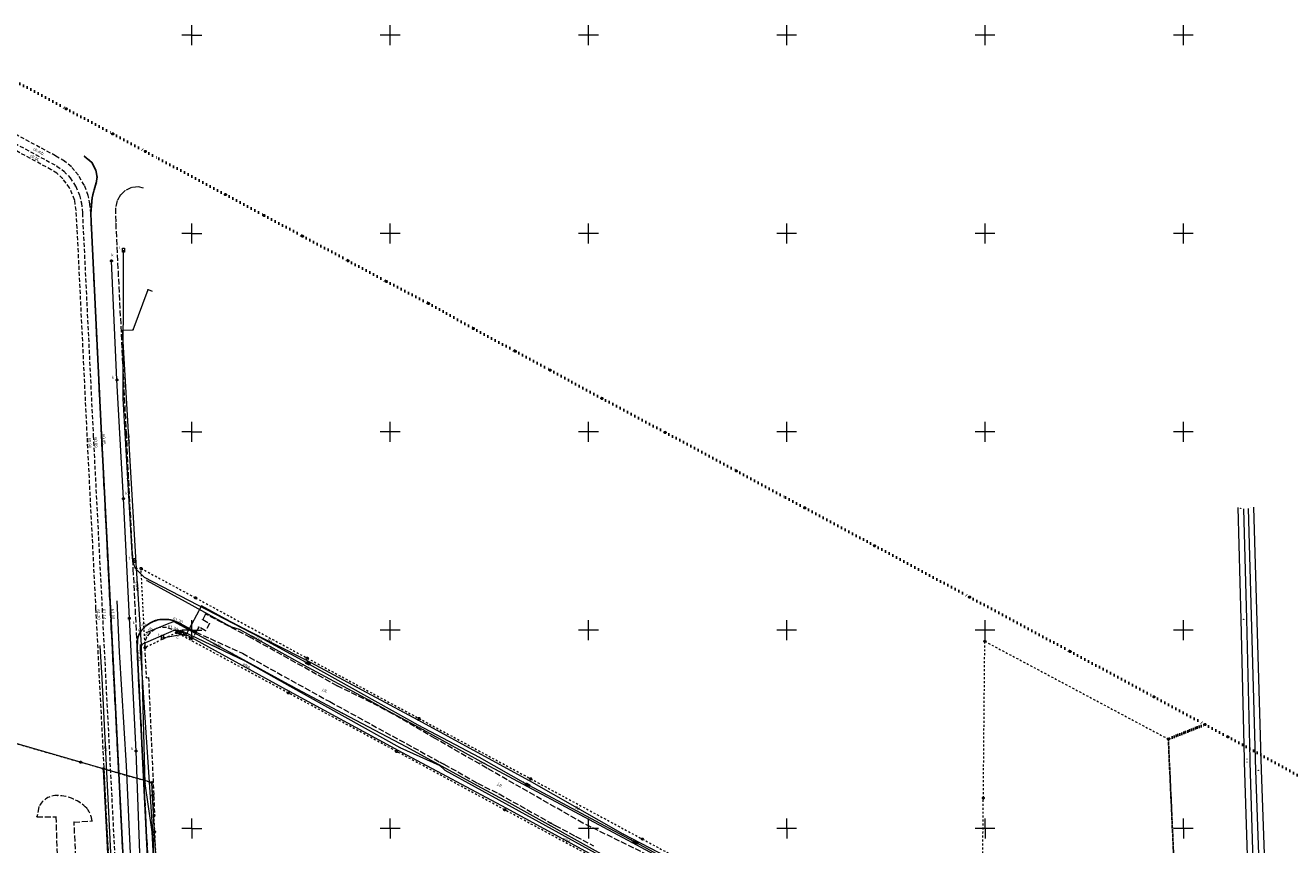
# Model space of a CAD drawing. Header units: millimetres. Extents: x 6421400 to 6424255, y 5791334 to 5793836.
# Tile 99 of 101: x 6422758 to 6423077, y 5792996 to 5793202. Entities that reach past the tile are written whole.
import ezdxf
from ezdxf.enums import TextEntityAlignment as Align

# ---------------------------------------------------------------- set-up
doc = ezdxf.new("R2010")
doc.units = ezdxf.units.MM
for name, pattern in [('KROPK2', [1, 0.05, -0.95]), ('PRZER1-1', [1, 0.5, -0.5]), ('PRZER2-1', [1.5, 1, -0.5]), ('PRZER3-1', [2, 1.5, -0.5])]:
    doc.linetypes.add(name, pattern=pattern)
doc.layers.get('0').update_dxf_attribs({"color": 252})
for name, color, linetype, lineweight in [('GEPPGD', 252, 'Continuous', 18), ('GESDZI', 252, 'Continuous', 18), ('GESJAE', 252, 'Continuous', 35), ('GESUZY', 252, 'Continuous', 18), ('GSLKOU', 252, 'Continuous', 18), ('GSLKRW', 252, 'Continuous', 25), ('GSPPRB', 252, 'Continuous', 18), ('GSSKOA', 252, 'Continuous', 18), ('GSSKOA_O', 252, 'Continuous', 18), ('GSSKOD', 252, 'Continuous', 18), ('GSSKOD_O', 252, 'Continuous', 18), ('GULENN', 252, 'Continuous', 18), ('GULENN_O', 252, 'Continuous', 18), ('GULEWN', 252, 'Continuous', 18), ('GULEWN_O', 252, 'Continuous', 18), ('GULGSP', 252, 'Continuous', 18), ('GULGSP_O', 252, 'Continuous', 18), ('GULKDP', 252, 'Continuous', 18), ('GULKSP', 252, 'Continuous', 18), ('GULTPR', 252, 'Continuous', 18), ('GULTPR_O', 252, 'Continuous', 18), ('GULWOP', 252, 'Continuous', 18), ('GULWOP_O', 252, 'Continuous', 18), ('GUPESE', 252, 'Continuous', 18), ('GUPESE_O', 252, 'Continuous', 18), ('GUPEZC', 252, 'Continuous', 13), ('GUPKSD', 252, 'Continuous', 18), ('GUPKSD_O', 252, 'Continuous', 18), ('GUPTSD', 252, 'Continuous', 18), ('GUPTSD_O', 252, 'Continuous', 18), ('Ramka sekcyjna', 252, 'Continuous', 18)]:
    doc.layers.add(name, color=color, linetype=linetype, lineweight=lineweight)
for name, color, linetype in [('GSPWPS', 252, 'Continuous'), ('GSPWPS_O', 252, 'Continuous'), ('GUPWZA', 252, 'Continuous'), ('GUPWZA_O', 252, 'Continuous'), ('xref', 252, 'Continuous')]:
    doc.layers.add(name, color=color, linetype=linetype)
doc.styles.add('Arial', font='arial.ttf')

# ---------------------------------------------------------------- blocks, each defined once
blk = doc.blocks.new('GSPWPS1')
blk.add_hatch(color=0).paths.add_polyline_path([(0, 0.045), (-0.011647, 0.043467), (-0.0225, 0.038971), (-0.03182, 0.03182), (-0.038971, 0.0225), (-0.043467, 0.011647), (-0.045, 0), (-0.043467, -0.011647), (-0.038971, -0.0225), (-0.03182, -0.03182), (-0.0225, -0.038971), (-0.011647, -0.043467), (0, -0.045), (0.011647, -0.043467), (0.0225, -0.038971), (0.03182, -0.03182), (0.038971, -0.0225), (0.043467, -0.011647), (0.045, 0), (0.043467, 0.011647), (0.038971, 0.0225), (0.03182, 0.03182), (0.0225, 0.038971), (0.011647, 0.043467)])
blk = doc.blocks.new('GUPWZA1')
blk.add_hatch(color=0).paths.add_polyline_path([(0, 0.2), (-0.051764, 0.193185), (-0.1, 0.173205), (-0.141421, 0.141421), (-0.173205, 0.1), (-0.193185, 0.051764), (-0.2, 0), (-0.193185, -0.051764), (-0.173205, -0.1), (-0.141421, -0.141421), (-0.1, -0.173205), (-0.051764, -0.193185), (0, -0.2), (0.051764, -0.193185), (0.1, -0.173205), (0.141421, -0.141421), (0.173205, -0.1), (0.193185, -0.051764), (0.2, 0), (0.193185, 0.051764), (0.173205, 0.1), (0.141421, 0.141421), (0.1, 0.173205), (0.051764, 0.193185)])
blk = doc.blocks.new('GUPKSD1_1')
at = {"color": 0}
blk.add_lwpolyline([(0.25, 0), (0.241481, -0.064705), (0.216506, -0.125), (0.176777, -0.176777), (0.125, -0.216506), (0.064705, -0.241481), (0, -0.25), (-0.064705, -0.241481), (-0.125, -0.216506), (-0.176777, -0.176777), (-0.216506, -0.125), (-0.241481, -0.064705), (-0.25, 0), (-0.241481, 0.064705), (-0.216506, 0.125), (-0.176777, 0.176777), (-0.125, 0.216506), (-0.064705, 0.241481), (0, 0.25), (0.064705, 0.241481), (0.125, 0.216506), (0.176777, 0.176777), (0.216506, 0.125), (0.241481, 0.064705)], close=True, dxfattribs=at)
blk = doc.blocks.new('GUPEZC1')
at = {"color": 0}
blk.add_lwpolyline([(0, 0.25), (0, -0.25)], dxfattribs=at)
blk = doc.blocks.new('GUPESE1')
at = {"color": 0}
blk.add_lwpolyline([(-0.5, -0.25), (-0.5, 0.25), (0.5, 0.25), (0.5, -0.25)], close=True, dxfattribs=at)
blk = doc.blocks.new('GUPTSD1_3')
at = {"color": 0}
blk.add_lwpolyline([(0.5, 0.25), (0.5, -0.25), (-0.5, -0.25), (-0.5, 0.25)], close=True, dxfattribs=at)
blk = doc.blocks.new('GSPPRB0')
at = {"color": 0, "lineweight": 18}
blk.add_lwpolyline([(-0.007955, 0.0225), (0.007955, 0.0225), (0.0225, 0.007955), (0.0225, -0.007955), (0.007955, -0.0225), (-0.007955, -0.0225), (-0.0225, -0.007955), (-0.0225, 0.007955)], close=True, dxfattribs=at)
blk = doc.blocks.new('GEPPGD1_1')
at = {"color": 0}
blk.add_lwpolyline([(0.25, 0), (0.237764, -0.077254), (0.202254, -0.146946), (0.146946, -0.202254), (0.077254, -0.237764), (0, -0.25), (-0.077254, -0.237764), (-0.146946, -0.202254), (-0.202254, -0.146946), (-0.237764, -0.077254), (-0.25, 0), (-0.237764, 0.077254), (-0.202254, 0.146946), (-0.146946, 0.202254), (-0.077254, 0.237764), (0, 0.25), (0.077254, 0.237764), (0.146946, 0.202254), (0.202254, 0.146946), (0.237764, 0.077254)], close=True, dxfattribs=at)
blk = doc.blocks.new('GEPPGD1_2')
blk.add_hatch(color=0).paths.add_polyline_path([(-0.045, 0), (-0.042798, -0.013906), (-0.036406, -0.02645), (-0.02645, -0.036406), (-0.013906, -0.042798), (0, -0.045), (0.013906, -0.042798), (0.02645, -0.036406), (0.036406, -0.02645), (0.042798, -0.013906), (0.045, 0), (0.042798, 0.013906), (0.036406, 0.02645), (0.02645, 0.036406), (0.013906, 0.042798), (0, 0.045), (-0.013906, 0.042798), (-0.02645, 0.036406), (-0.036406, 0.02645), (-0.042798, 0.013906)])
blk = doc.blocks.new('G$CC51CC4AD')
at = {"layer": 'GESDZI', "linetype": 'Continuous', "lineweight": 18, "elevation": 10.3}
for points in [[(6422777.73, 5793015.07), (6422771.96, 5793016.73), (6422747.51, 5793023.76), (6422741.66, 5792993.11), (6422728.35, 5792938.36), (6422777.25, 5792929.18), (6422781.92, 5792933.25)], [(6422794.3, 5792925.98), (6422792.45, 5792962.52), (6422790.59, 5792999.17), (6422790.12, 5793008.35), (6422789.92, 5793011.56), (6422777.73, 5793015.07), (6422781.92, 5792933.25), (6422777.25, 5792929.18)]]:
    blk.add_lwpolyline(points, close=True, dxfattribs=at)
at = {"layer": 'GESJAE', "linetype": 'KROPK2', "lineweight": 50, "elevation": 10.3}
for points in [[(6422756.64, 5793187.78), (6422768.32, 5793181.45), (6422780.07, 5793175.13), (6422788.28, 5793170.71), (6422791.72, 5793168.85), (6422808.47, 5793159.82), (6422818.21, 5793154.56), (6422827.89, 5793149.34), (6422839.37, 5793143.15), (6422849.06, 5793137.92), (6422859.67, 5793132.38), (6422870.97, 5793126.07), (6422881.55, 5793120.33), (6422890.33, 5793115.58), (6422903.4, 5793108.44), (6422919.33, 5793099.87), (6422937.29, 5793090.15), (6422949.7, 5793083.44), (6422954.54, 5793080.82), (6422972.13, 5793071.3), (6422996.09, 5793058.35), (6423021.44, 5793044.63), (6423042.59, 5793033.19), (6423055.46, 5793026.22), (6423046.21, 5793022.55), (6423049.13, 5792958.36)], [(6423049.13, 5792958.36), (6423046.21, 5793022.55), (6423055.46, 5793026.22), (6423061.21, 5793023.08), (6423090.07, 5793007.25)]]:
    blk.add_lwpolyline(points, dxfattribs=at)
at = {"layer": 'GESUZY', "linetype": 'PRZER1-1', "lineweight": 18, "elevation": 10.18}
blk.add_lwpolyline([(6422906.2, 5792989.97), (6422878.9, 5793004.7), (6422851.62, 5793019.43), (6422824.33, 5793034.16), (6422796.16, 5793049.37), (6422788.22, 5793045.6), (6422787.21, 5793065.57), (6422800.94, 5793058.16), (6422829.1, 5793042.95), (6422857.27, 5793027.75), (6422885.44, 5793012.54), (6422913.6, 5792997.34), (6422925.09, 5792991.14)], dxfattribs=at)
for points in [[(6423051.46, 5792906.86), (6423047.65, 5792902.65), (6423013.53, 5792900.75), (6422999.92, 5792900), (6422998.56, 5792899.93), (6422956.45, 5792897.58), (6422956.13, 5792903.68), (6422955.43, 5792919.14), (6422954.92, 5792930.04), (6422954.77, 5792933.07), (6422953.55, 5792959.05), (6422999.12, 5792958.74), (6422999.38, 5792987.74), (6422999.57, 5793007.67), (6422999.94, 5793047.2), (6423046.21, 5793022.55), (6423047.6, 5792992.03), (6423049.13, 5792958.36), (6423049.82, 5792942.98), (6423050.1, 5792936.85), (6423050.32, 5792931.98)], [(6422777.25, 5792929.18), (6422728.35, 5792938.36), (6422741.66, 5792993.11), (6422747.51, 5793023.76), (6422771.96, 5793016.73), (6422777.73, 5793015.07), (6422781.92, 5792933.25)], [(6422794.3, 5792925.98), (6422777.25, 5792929.18), (6422781.92, 5792933.25), (6422777.73, 5793015.07), (6422782.95, 5793013.56), (6422789.92, 5793011.56), (6422790.12, 5793008.35), (6422790.59, 5792999.17), (6422792.45, 5792962.52)]]:
    blk.add_lwpolyline(points, close=True, dxfattribs=at)
at = {"layer": 'GSLKOU', "linetype": 'PRZER3-1', "lineweight": 18, "elevation": 10.18}
blk.add_lwpolyline([(6422770.31, 5793001.62), (6422774.85, 5793001.91, 0.147897), (6422773.5, 5793005.12, 0.191874), (6422766.17, 5793008.32, 0.29785), (6422761.46, 5793005.48), (6422760.95, 5793002.96), (6422765.71, 5793002.98), (6422767.7, 5792946.42), (6422763.23, 5792946.26, 0.13297), (6422763.45, 5792944.16, 0.073586), (6422765.57, 5792941.92, 0.24144), (6422773.55, 5792939.77, 0.298922), (6422777.59, 5792942.8), (6422778.04, 5792944.68), (6422773.38, 5792944.83)], format="xyb", close=True, dxfattribs=at)
at = {"layer": 'GSLKRW', "linetype": 'Continuous', "lineweight": 25, "elevation": 10.18}
blk.add_lwpolyline([(6422782.96, 5792987.25), (6422779.46, 5793055.54), (6422777.24, 5793099.21), (6422774.64, 5793153.03), (6422774.58, 5793155.06), (6422774.87, 5793159.02), (6422775.36, 5793161.03), (6422775.91, 5793162.75), (6422776.1, 5793164.24), (6422775.82, 5793166), (6422774.83, 5793167.9), (6422772.89, 5793169.49)], dxfattribs=at)
blk.add_lwpolyline([(6422801.01, 5793049.52), (6422796.62, 5793051.87), (6422794.95, 5793052.55, 0.052448), (6422792.92, 5793052.72, 0.079288), (6422791, 5793052.48, 0.068662), (6422789.17, 5793051.61, 0.062107), (6422787.78, 5793050.42, 0.146004), (6422786.3, 5793047.63), (6422786.21, 5793045.19), (6422789.12, 5792987.62)], format="xyb", dxfattribs=at)
at = {"layer": 'GSSKOA', "linetype": 'PRZER3-1', "lineweight": 18, "elevation": 10.18}
blk.add_lwpolyline([(6422779.11, 5792922.36), (6422780.42, 5792922.33, 0.062315), (6422781.95, 5792922.66, 0.071594), (6422783.55, 5792923.49, 0.121051), (6422785.42, 5792925.64), (6422785.87, 5792927.11), (6422785.89, 5792928.86), (6422782.96, 5792987.25), (6422779.46, 5793055.54), (6422777.24, 5793099.21), (6422774.64, 5793153.03), (6422774.58, 5793155.06), (6422774.87, 5793159.02), (6422775.36, 5793161.03), (6422775.91, 5793162.75), (6422776.1, 5793164.24), (6422775.82, 5793166), (6422774.83, 5793167.9), (6422772.89, 5793169.49)], format="xyb", dxfattribs=at)
for points in [[(6422787.83, 5793161.45), (6422786.55, 5793161.76), (6422784.8, 5793161.57), (6422783.2, 5793160.82), (6422782.04, 5793159.74), (6422781.19, 5793158.32), (6422780.77, 5793156.49), (6422780.81, 5793152.6), (6422783.41, 5793099.81), (6422785.17, 5793065.38), (6422786.21, 5793045.19), (6422792.17, 5792927.16), (6422792.72, 5792923.97), (6422794.26, 5792921.46), (6422796.61, 5792919.49), (6422799.13, 5792918.46)], [(6422920.4, 5792990.64), (6422898.61, 5793001.36), (6422874.42, 5793015.2), (6422861.35, 5793022.67), (6422850.58, 5793028.93), (6422845.21, 5793031.79), (6422836.69, 5793035.94), (6422814.83, 5793048.15), (6422803.44, 5793054.07), (6422802.74, 5793052.65), (6422804.47, 5793051.72), (6422803.48, 5793049.86), (6422801.75, 5793050.8), (6422801.01, 5793049.52), (6422812.75, 5793044.17), (6422834.76, 5793031.98), (6422862.68, 5793016.68), (6422863.58, 5793016.23), (6422872.04, 5793011.43), (6422877.47, 5793008.7), (6422890.55, 5793001.38), (6422891.63, 5793000.79), (6422896.81, 5792998.01), (6422901.29, 5792995.59)]]:
    blk.add_lwpolyline(points, dxfattribs=at)
at = {"layer": 'GSSKOD', "linetype": 'PRZER2-1', "lineweight": 18, "elevation": 10.18}
for points in [[(6422782.96, 5792987.25), (6422779.46, 5793055.54), (6422777.24, 5793099.21), (6422774.64, 5793153.03), (6422774.58, 5793155.06), (6422774.3, 5793157.44), (6422773.9, 5793159.6), (6422772.9, 5793162.2), (6422771.36, 5793164.77), (6422769.57, 5793166.88), (6422767.88, 5793168.26), (6422765.66, 5793169.59), (6422753.28, 5793176.26)], [(6422748.76, 5793176.34), (6422765.98, 5793167.02), (6422767.77, 5793165.71), (6422769.31, 5793164.04), (6422770.73, 5793161.9), (6422771.71, 5793159.67), (6422772.18, 5793157.69), (6422772.42, 5793155.13), (6422775.15, 5793098.96), (6422777.38, 5793055.46), (6422780.87, 5792987.07)], [(6422779.34, 5792987), (6422775.84, 5793055.43), (6422773.64, 5793098.87), (6422771.11, 5793151.33), (6422770.84, 5793155.84), (6422770.45, 5793158.53), (6422769.17, 5793161.53), (6422767.43, 5793163.9), (6422765.96, 5793165.22), (6422764.58, 5793166.09), (6422748.04, 5793174.98), (6422748.76, 5793176.34), (6422765.98, 5793167.02), (6422767.77, 5793165.71), (6422769.31, 5793164.04), (6422770.73, 5793161.9), (6422771.71, 5793159.67), (6422772.18, 5793157.69), (6422772.42, 5793155.13), (6422775.15, 5793098.96), (6422777.38, 5793055.46), (6422780.87, 5792987.07)]]:
    blk.add_lwpolyline(points, dxfattribs=at)
blk.add_lwpolyline([(6422791.89, 5792933.08), (6422786.21, 5793045.19), (6422786.3, 5793047.63, -0.074165), (6422786.85, 5793049.16, -0.052802), (6422787.78, 5793050.42, -0.062141), (6422789.17, 5793051.61, -0.082553), (6422791, 5793052.48, -0.102902), (6422794.95, 5793052.55), (6422796.62, 5793051.87), (6422801.01, 5793049.52), (6422800.09, 5793047.65), (6422796.43, 5793049.67), (6422793.64, 5793050.68), (6422792, 5793050.7), (6422790.73, 5793050.29), (6422789.47, 5793049.38), (6422788.57, 5793048.24), (6422788.15, 5793046.95), (6422788.11, 5793045.78), (6422788.52, 5793038.01), (6422789.08, 5793038.04), (6422790.64, 5793003.09), (6422790.3, 5793003.09), (6422791.07, 5792987.75)], format="xyb", dxfattribs=at)
at = {"layer": 'GULENN', "linetype": 'Continuous', "lineweight": 18, "elevation": 10.18}
for points in [[(6422796.52, 5793050.03), (6422795.46, 5793049.92), (6422786.94, 5793046.23), (6422786.98, 5793045.54), (6422790.09, 5792999.14), (6422790.24, 5792997.2), (6422790.3, 5792988.04), (6422791.77, 5792962.59), (6422793, 5792947.73), (6422792.68, 5792926.29), (6422794.23, 5792925.58), (6422805.05, 5792923.38), (6422809.49, 5792922.08), (6422847.38, 5792914.97), (6422849.99, 5792914.48), (6422850.12, 5792915.17), (6422907.42, 5792904.22), (6422938.84, 5792898.26)], [(6422796.52, 5793050.03), (6422824.59, 5793034.64), (6422853.05, 5793019.12), (6422879.17, 5793005.19), (6422908.85, 5792989.11), (6422938.61, 5792973.15), (6422941.25, 5792968.66), (6422943.83, 5792964.09), (6422944.32, 5792959.01), (6422946.43, 5792903.7), (6422946.44, 5792903.23), (6422939.2, 5792898.24), (6422938.84, 5792898.26)], [(6422796.74, 5793049.39), (6422796.8, 5793049.5), (6422797.08, 5793050.02), (6422797.79, 5793049.65), (6422813.38, 5793042.23), (6422824.71, 5793035.85), (6422852.42, 5793020.44), (6422862.51, 5793015.85), (6422863.82, 5793014.72), (6422879.08, 5793006.29), (6422906.78, 5792991.12), (6422938.39, 5792973.77), (6422939.58, 5792972.73), (6422944.3, 5792964.18), (6422944.11, 5792960.09), (6422945.14, 5792957.85), (6422945.59, 5792931.27), (6422946.09, 5792928.95), (6422946.86, 5792911.51), (6422946.71, 5792909.54)], [(6422782.25, 5792934.23), (6422782.5, 5792934.24), (6422780.87, 5792968.28), (6422779.16, 5793002.42), (6422777.38, 5793037.9), (6422776.86, 5793046.04)]]:
    blk.add_lwpolyline(points, dxfattribs=at)
at = {"layer": 'GULEWN', "linetype": 'Continuous', "lineweight": 18, "elevation": 10.18}
blk.add_lwpolyline([(6422806.36, 5792858.32), (6422804.45, 5792858.65), (6422805.11, 5792862.54), (6422805.54, 5792868.05), (6422807.41, 5792876.06), (6422815.89, 5792920.41), (6422815.94, 5792920.65), (6422800.68, 5792923.65), (6422799.08, 5792924.61), (6422792.88, 5792926.25), (6422791.95, 5792962.49), (6422790.04, 5792999.14), (6422788.23, 5793011.31), (6422787.29, 5793046.3), (6422786.06, 5793065.51), (6422782.53, 5793125.62), (6422785.18, 5793125.76), (6422788.96, 5793135.85), (6422789.98, 5793135.46)], dxfattribs=at)
at = {"layer": 'GULGSP', "linetype": 'Continuous', "lineweight": 18, "elevation": 10.18}
blk.add_lwpolyline([(6422788.6, 5793049.45), (6422794.3, 5793051.74), (6422795.48, 5793052.18), (6422810.2, 5793044.13), (6422825.26, 5793035.87), (6422837.97, 5793029.06), (6422854.17, 5793020.56), (6422871.98, 5793010.8), (6422879.91, 5793006.54), (6422907, 5792991.47), (6422927.21, 5792980.55), (6422939.11, 5792974.08), (6422942.51, 5792969.39), (6422945.01, 5792965.06), (6422945.28, 5792964.16), (6422946.82, 5792931.53), (6422947.41, 5792923.63), (6422948.25, 5792919.27), (6422948.66, 5792902.1), (6422944.2, 5792896.83), (6422944.21, 5792896.58)], dxfattribs=at)
at = {"layer": 'GULKDP', "linetype": 'Continuous', "lineweight": 18, "elevation": 10.18}
blk.add_lwpolyline([(6422804.83, 5792906.35), (6422806.59, 5792914.14), (6422808.16, 5792921.05), (6422786.14, 5792924.92), (6422787.08, 5792934.21), (6422785.94, 5792962.45), (6422783.51, 5793015.82), (6422781.73, 5793044.58), (6422781.17, 5793057.36)], dxfattribs=at)
at = {"layer": 'GULKSP', "linetype": 'Continuous', "lineweight": 18, "elevation": 10.18}
blk.add_lwpolyline([(6422786.96, 5792917.81), (6422789.4, 5792933.5), (6422788.05, 5792984.24), (6422787.15, 5792986.78), (6422785.94, 5793019.52), (6422784.25, 5793052.99), (6422782.77, 5793083.16), (6422781.13, 5793113.1), (6422779.75, 5793143.11)], dxfattribs=at)
at = {"layer": 'GULTPR', "linetype": 'Continuous', "lineweight": 18, "elevation": 10.18}
for points in [[(6422928.05, 5792987.58), (6422912.32, 5792996.29), (6422911.87, 5792996.51), (6422911.43, 5792996.73), (6422885.09, 5793010.8), (6422884.64, 5793011.02), (6422884.19, 5793011.24), (6422872.56, 5793017.93), (6422857.09, 5793026.09), (6422829.71, 5793041.36), (6422829.27, 5793041.6), (6422828.83, 5793041.83), (6422817.24, 5793048.16), (6422788.06, 5793063.31), (6422785.83, 5793065.53), (6422785.19, 5793067.06), (6422785.52, 5793067.57), (6422785.02, 5793068.04), (6422782.67, 5793108.44), (6422782.74, 5793145.32), (6422782.75, 5793145.81)], [(6422926.73, 5792989.23), (6422908.78, 5792998.58), (6422885.16, 5793012.01), (6422857.04, 5793027.31), (6422828.84, 5793042.47), (6422813.23, 5793050.38), (6422808.62, 5793052.76), (6422802.46, 5793056.14), (6422798.64, 5793049.06), (6422793.1, 5793048.06), (6422792.62, 5793048.22)]]:
    blk.add_lwpolyline(points, dxfattribs=at)
at = {"layer": 'GULWOP', "linetype": 'Continuous', "lineweight": 18, "elevation": 10.18}
for points in [[(6423063.75, 5793080.89), (6423064.52, 5793052.72), (6423065.33, 5793017.47), (6423065.35, 5793016.71), (6423066.74, 5792972.27), (6423066.77, 5792971.5), (6423068.92, 5792917.89), (6423071.06, 5792868.29), (6423070.66, 5792867.44), (6423047.62, 5792836.9), (6423047.16, 5792836.3), (6423044.38, 5792832.63), (6423043.86, 5792831.94), (6423043.41, 5792830.81), (6423031.7, 5792734.89), (6423031.53, 5792734.08), (6423010.18, 5792646.61)], [(6423065.15, 5793080.58), (6423065.92, 5793052.76), (6423066.73, 5793017.5), (6423066.75, 5793016.75), (6423068.14, 5792972.32), (6423068.17, 5792971.56), (6423070.32, 5792917.95), (6423072.47, 5792868.01), (6423071.87, 5792866.71), (6423048.74, 5792836.06), (6423048.27, 5792835.45), (6423045.49, 5792831.79), (6423045.09, 5792831.25), (6423044.78, 5792830.46), (6423033.08, 5792734.66), (6423032.89, 5792733.77), (6423011.54, 5792646.28)], [(6423066.33, 5793080.64), (6423068.2, 5793014.66), (6423071.65, 5792918.4), (6423073.83, 5792867.42), (6423073.5, 5792866.51), (6423051.57, 5792837), (6423051.12, 5792836.4), (6423050.66, 5792835.79), (6423046.03, 5792829.72), (6423045.63, 5792828.57), (6423039.54, 5792779.96), (6423033.92, 5792734.43), (6423033.77, 5792733.64), (6423012.71, 5792645.96)], [(6423067.72, 5793081.01), (6423069.6, 5793014.7), (6423073.05, 5792918.45), (6423075.24, 5792867.2), (6423074.75, 5792865.84), (6423052.7, 5792836.16), (6423052.24, 5792835.56), (6423051.78, 5792834.94), (6423047.28, 5792829.05), (6423047, 5792828.25), (6423040.93, 5792779.79), (6423035.3, 5792734.21), (6423035.14, 5792733.34), (6423014.07, 5792645.63)], [(6422788.62, 5793062.53), (6422798.34, 5793057.21), (6422809.78, 5793050.94), (6422811.9, 5793050.22), (6422828.2, 5793041.28), (6422844.75, 5793032.35), (6422849.49, 5793029.67), (6422858.26, 5793024.99), (6422873.79, 5793016.41), (6422903.81, 5793000.3), (6422910.99, 5792996.45), (6422924.31, 5792989.29), (6422929.38, 5792986.8), (6422946.32, 5792986.57), (6422950.18, 5792986.51), (6422952.44, 5792941.8), (6422954.58, 5792899.17), (6422954.77, 5792894.95), (6422954.78, 5792894.52)]]:
    blk.add_lwpolyline(points, dxfattribs=at)
at = {"layer": 'Ramka sekcyjna', "linetype": 'Continuous', "lineweight": 18, "elevation": 100, "flags": 128}
for points in [[(6422800, 5793197.5), (6422800, 5793202.5)], [(6422800, 5793197.5), (6422800, 5793202.5)], [(6422850, 5793197.5), (6422850, 5793202.5)], [(6422900, 5793197.5), (6422900, 5793202.5)], [(6422950, 5793197.5), (6422950, 5793202.5)], [(6423000, 5793197.5), (6423000, 5793202.5)], [(6423050, 5793197.5), (6423050, 5793202.5)], [(6422800, 5793200), (6422797.5, 5793200)], [(6422800, 5793200), (6422802.5, 5793200)], [(6422852.5, 5793200), (6422847.5, 5793200)], [(6422902.5, 5793200), (6422897.5, 5793200)], [(6422952.5, 5793200), (6422947.5, 5793200)], [(6423002.5, 5793200), (6422997.5, 5793200)], [(6423052.5, 5793200), (6423047.5, 5793200)], [(6422800, 5793150), (6422797.5, 5793150)], [(6422800, 5793147.5), (6422800, 5793152.5)], [(6422800, 5793147.5), (6422800, 5793152.5)], [(6422800, 5793150), (6422802.5, 5793150)], [(6422852.5, 5793150), (6422847.5, 5793150)], [(6422850, 5793147.5), (6422850, 5793152.5)], [(6422902.5, 5793150), (6422897.5, 5793150)], [(6422900, 5793147.5), (6422900, 5793152.5)], [(6422952.5, 5793150), (6422947.5, 5793150)], [(6422950, 5793147.5), (6422950, 5793152.5)], [(6423002.5, 5793150), (6422997.5, 5793150)], [(6423000, 5793147.5), (6423000, 5793152.5)], [(6423052.5, 5793150), (6423047.5, 5793150)], [(6423050, 5793147.5), (6423050, 5793152.5)], [(6422800, 5793097.5), (6422800, 5793102.5)], [(6422800, 5793097.5), (6422800, 5793102.5)], [(6422850, 5793097.5), (6422850, 5793102.5)], [(6422900, 5793097.5), (6422900, 5793102.5)], [(6422950, 5793097.5), (6422950, 5793102.5)], [(6423000, 5793097.5), (6423000, 5793102.5)], [(6423050, 5793097.5), (6423050, 5793102.5)], [(6422800, 5793100), (6422797.5, 5793100)], [(6422800, 5793100), (6422802.5, 5793100)], [(6422852.5, 5793100), (6422847.5, 5793100)], [(6422902.5, 5793100), (6422897.5, 5793100)], [(6422952.5, 5793100), (6422947.5, 5793100)], [(6423002.5, 5793100), (6422997.5, 5793100)], [(6423052.5, 5793100), (6423047.5, 5793100)], [(6422800, 5793047.5), (6422800, 5793052.5)], [(6422800, 5793047.5), (6422800, 5793052.5)], [(6422850, 5793047.5), (6422850, 5793052.5)], [(6422900, 5793047.5), (6422900, 5793052.5)], [(6422950, 5793047.5), (6422950, 5793052.5)], [(6423000, 5793047.5), (6423000, 5793052.5)], [(6423050, 5793047.5), (6423050, 5793052.5)], [(6422800, 5793050), (6422797.5, 5793050)], [(6422800, 5793050), (6422802.5, 5793050)], [(6422852.5, 5793050), (6422847.5, 5793050)], [(6422902.5, 5793050), (6422897.5, 5793050)], [(6422952.5, 5793050), (6422947.5, 5793050)], [(6423002.5, 5793050), (6422997.5, 5793050)], [(6423052.5, 5793050), (6423047.5, 5793050)], [(6422800, 5793000), (6422797.5, 5793000)], [(6422800, 5793000), (6422797.5, 5793000)], [(6422800, 5793000), (6422800, 5793002.5)], [(6422800, 5793000), (6422800, 5793002.5)], [(6422800, 5793000), (6422802.5, 5793000)], [(6422800, 5793000), (6422800, 5792997.5)], [(6422800, 5793000), (6422800, 5792997.5)], [(6422800, 5793000), (6422802.5, 5793000)], [(6422852.5, 5793000), (6422847.5, 5793000)], [(6422852.5, 5793000), (6422847.5, 5793000)], [(6422850, 5793000), (6422850, 5793002.5)], [(6422850, 5793000), (6422850, 5792997.5)], [(6422902.5, 5793000), (6422897.5, 5793000)], [(6422902.5, 5793000), (6422897.5, 5793000)], [(6422900, 5793000), (6422900, 5793002.5)], [(6422900, 5793000), (6422900, 5792997.5)], [(6422952.5, 5793000), (6422947.5, 5793000)], [(6422952.5, 5793000), (6422947.5, 5793000)], [(6422950, 5793000), (6422950, 5793002.5)], [(6422950, 5793000), (6422950, 5792997.5)], [(6423002.5, 5793000), (6422997.5, 5793000)], [(6423002.5, 5793000), (6422997.5, 5793000)], [(6423000, 5793000), (6423000, 5793002.5)], [(6423000, 5793000), (6423000, 5792997.5)], [(6423052.5, 5793000), (6423047.5, 5793000)], [(6423052.5, 5793000), (6423047.5, 5793000)], [(6423050, 5793000), (6423050, 5793002.5)], [(6423050, 5793000), (6423050, 5792997.5)]]:
    blk.add_lwpolyline(points, dxfattribs=at)
at = {"layer": 'GEPPGD', "linetype": 'Continuous', "lineweight": 18, "rotation": 90}
for name, p in [('GEPPGD1_1', (6422768.32, 5793181.45, 10.32)), ('GEPPGD1_1', (6422780.07, 5793175.13, 10.32)), ('GEPPGD1_1', (6422788.28, 5793170.71, 10.32)), ('GEPPGD1_2', (6422791.72, 5793168.85, 10.32)), ('GEPPGD1_1', (6422808.47, 5793159.82, 10.32)), ('GEPPGD1_1', (6422818.21, 5793154.56, 10.32)), ('GEPPGD1_1', (6422827.89, 5793149.34, 10.32)), ('GEPPGD1_1', (6422839.37, 5793143.15, 10.32)), ('GEPPGD1_1', (6422849.06, 5793137.92, 10.32)), ('GEPPGD1_1', (6422859.67, 5793132.38, 10.32)), ('GEPPGD1_1', (6422870.97, 5793126.07, 10.32)), ('GEPPGD1_1', (6422881.55, 5793120.33, 10.32)), ('GEPPGD1_1', (6422890.33, 5793115.58, 10.32)), ('GEPPGD1_1', (6422903.4, 5793108.44, 10.32)), ('GEPPGD1_1', (6422919.33, 5793099.87, 10.32)), ('GEPPGD1_1', (6422937.29, 5793090.15, 10.32)), ('GEPPGD1_2', (6422949.7, 5793083.44, 10.32)), ('GEPPGD1_1', (6422954.54, 5793080.82, 10.32)), ('GEPPGD1_1', (6422972.13, 5793071.3, 10.32)), ('GEPPGD1_1', (6422787.21, 5793065.57, 10.32)), ('GEPPGD1_1', (6422800.94, 5793058.16, 10.32)), ('GEPPGD1_1', (6422996.09, 5793058.35, 10.32)), ('GEPPGD1_1', (6422796.16, 5793049.37, 10.32)), ('GEPPGD1_1', (6422788.22, 5793045.6, 10.32)), ('GEPPGD1_1', (6422999.94, 5793047.2, 10.32)), ('GEPPGD1_1', (6423021.44, 5793044.63, 10.32)), ('GEPPGD1_1', (6422829.1, 5793042.95, 10.32)), ('GEPPGD1_1', (6422824.33, 5793034.16, 10.32)), ('GEPPGD1_1', (6423042.59, 5793033.19, 10.32)), ('GEPPGD1_1', (6422857.27, 5793027.75, 10.32)), ('GEPPGD1_1', (6423055.46, 5793026.22, 10.32)), ('GEPPGD1_1', (6423046.21, 5793022.55, 10.32)), ('GEPPGD1_1', (6423061.21, 5793023.08, 10.32)), ('GEPPGD1_1', (6422851.62, 5793019.43, 10.32)), ('GEPPGD1_1', (6422771.96, 5793016.73, 10.32)), ('GEPPGD1_1', (6422777.73, 5793015.07, 10.32)), ('GEPPGD1_1', (6422885.44, 5793012.54, 10.32)), ('GEPPGD1_1', (6422789.92, 5793011.56, 10.32)), ('GEPPGD1_1', (6422790.12, 5793008.35, 10.32)), ('GEPPGD1_1', (6422999.57, 5793007.67, 10.32)), ('GEPPGD1_1', (6422878.9, 5793004.7, 10.32)), ('GEPPGD1_1', (6422790.59, 5792999.17, 10.32)), ('GEPPGD1_1', (6422913.6, 5792997.34, 10.32))]:
    blk.add_blockref(name, p, dxfattribs=at)
at = {"layer": 'GSPPRB', "linetype": 'Continuous', "lineweight": 18, "rotation": 90}
for p in [(6422765.66, 5793169.59, 10.28), (6422772.89, 5793169.49, 10.28), (6422764.58, 5793166.09, 10.28), (6422765.98, 5793167.02, 10.28), (6422767.77, 5793165.71, 10.28), (6422767.88, 5793168.26, 10.28), (6422769.57, 5793166.88, 10.28), (6422774.83, 5793167.9, 10.28), (6422775.82, 5793166, 10.28), (6422765.96, 5793165.22, 10.28), (6422767.43, 5793163.9, 10.28), (6422769.31, 5793164.04, 10.28), (6422771.36, 5793164.77, 10.28), (6422775.91, 5793162.75, 10.28), (6422776.1, 5793164.24, 10.28), (6422769.17, 5793161.53, 10.28), (6422770.73, 5793161.9, 10.28), (6422771.71, 5793159.67, 10.28), (6422772.9, 5793162.2, 10.28), (6422773.9, 5793159.6, 10.28), (6422775.36, 5793161.03, 10.28), (6422782.04, 5793159.74, 10.28), (6422783.2, 5793160.82, 10.28), (6422784.8, 5793161.57, 10.28), (6422786.55, 5793161.76, 10.28), (6422770.45, 5793158.53, 10.28), (6422772.18, 5793157.69, 10.28), (6422774.3, 5793157.44, 10.28), (6422774.87, 5793159.02, 10.28), (6422780.77, 5793156.49, 10.28), (6422781.19, 5793158.32, 10.28), (6422770.84, 5793155.84, 10.28), (6422772.42, 5793155.13, 10.28), (6422774.58, 5793155.06, 10.28), (6422774.64, 5793153.03, 10.28), (6422771.11, 5793151.33, 10.28), (6422780.81, 5793152.6, 10.28), (6422782.74, 5793145.32, 10.28), (6422788.96, 5793135.85, 10.28), (6422782.53, 5793125.62, 10.28), (6422785.18, 5793125.76, 10.28), (6422782.67, 5793108.44, 10.28), (6423064.45, 5793080.74, 10.28), (6423067.02, 5793080.83, 10.28), (6422785.02, 5793068.04, 10.28), (6422785.19, 5793067.06, 10.28), (6422785.17, 5793065.38, 10.28), (6422785.83, 5793065.53, 10.28), (6422788.06, 5793063.31, 10.28), (6422788.62, 5793062.53, 10.28), (6422798.34, 5793057.21, 10.28), (6422802.46, 5793056.14, 10.28), (6422803.44, 5793054.07, 10.28), (6422789.17, 5793051.61, 10.28), (6422791, 5793052.48, 10.28), (6422792, 5793050.7, 10.28), (6422792.92, 5793052.72, 10.28), (6422794.3, 5793051.74, 10.28), (6422795.48, 5793052.18, 10.28), (6422796.62, 5793051.87, 10.28), (6422801.75, 5793050.8, 10.28), (6422802.74, 5793052.65, 10.28), (6422804.47, 5793051.72, 10.28), (6422808.62, 5793052.76, 10.28), (6422809.78, 5793050.94, 10.28), (6423065.22, 5793052.74, 10.28), (6422786.3, 5793047.63, 10.28), (6422787.78, 5793050.42, 10.28), (6422788.6, 5793049.45, 10.28), (6422789.47, 5793049.38, 10.28), (6422790.73, 5793050.29, 10.28), (6422793.1, 5793048.06, 10.28), (6422795.46, 5793049.92, 10.28), (6422796.43, 5793049.67, 10.28), (6422796.52, 5793050.03, 10.28), (6422796.8, 5793049.5, 10.28), (6422797.08, 5793050.02, 10.28), (6422797.79, 5793049.65, 10.28), (6422798.64, 5793049.06, 10.28), (6422803.48, 5793049.86, 10.28), (6422811.9, 5793050.22, 10.28), (6422813.23, 5793050.38, 10.28), (6422814.83, 5793048.15, 10.28), (6422817.24, 5793048.16, 10.28), (6422776.86, 5793046.04, 10.28), (6422786.94, 5793046.23, 10.28), (6422786.98, 5793045.54, 10.28), (6422788.11, 5793045.78, 10.28), (6422788.15, 5793046.95, 10.28), (6422810.2, 5793044.13, 10.28), (6422812.75, 5793044.17, 10.28), (6422813.38, 5793042.23, 10.28), (6422828.2, 5793041.28, 10.28), (6422828.83, 5793041.83, 10.28), (6422828.84, 5793042.47, 10.28), (6422829.71, 5793041.36, 10.28), (6422777.38, 5793037.9, 10.28), (6422788.52, 5793038.01, 10.28), (6422789.08, 5793038.04, 10.28), (6422824.71, 5793035.85, 10.28), (6422825.26, 5793035.87, 10.28), (6422836.69, 5793035.94, 10.28), (6422824.59, 5793034.64, 10.28), (6422834.76, 5793031.98, 10.28), (6422844.75, 5793032.35, 10.28), (6422845.21, 5793031.79, 10.28), (6422837.97, 5793029.06, 10.28), (6422849.49, 5793029.67, 10.28), (6422850.58, 5793028.93, 10.28), (6422857.04, 5793027.31, 10.28), (6422857.09, 5793026.09, 10.28), (6422858.26, 5793024.99, 10.28), (6422861.35, 5793022.67, 10.28), (6422852.42, 5793020.44, 10.28), (6422853.05, 5793019.12, 10.28), (6422854.17, 5793020.56, 10.28), (6422862.51, 5793015.85, 10.28), (6422862.68, 5793016.68, 10.28), (6422863.58, 5793016.23, 10.28), (6422872.56, 5793017.93, 10.28), (6423066.03, 5793017.49, 10.28), (6423066.05, 5793016.73, 10.28), (6422782.95, 5793013.56, 10.28), (6422863.82, 5793014.72, 10.28), (6422874.42, 5793015.2, 10.28), (6423068.9, 5793014.68, 10.28), (6422788.23, 5793011.31, 10.28), (6422871.98, 5793010.8, 10.28), (6422872.04, 5793011.43, 10.28), (6422884.19, 5793011.24, 10.28), (6422885.09, 5793010.8, 10.28), (6422885.16, 5793012.01, 10.28), (6422763.46, 5793007.64, 10.28), (6422766.17, 5793008.32, 10.28), (6422771.7, 5793006.58, 10.28), (6422877.47, 5793008.7, 10.28), (6422879.08, 5793006.29, 10.28), (6422879.91, 5793006.54, 10.28), (6422760.95, 5793002.96, 10.28), (6422761.46, 5793005.48, 10.28), (6422765.71, 5793002.98, 10.28), (6422773.5, 5793005.12, 10.28), (6422790.3, 5793003.09, 10.28), (6422790.64, 5793003.09, 10.28), (6422879.17, 5793005.19, 10.28), (6422770.31, 5793001.62, 10.28), (6422774.85, 5793001.91, 10.28), (6422779.16, 5793002.42, 10.28), (6422890.55, 5793001.38, 10.28), (6422891.63, 5793000.79, 10.28), (6422898.61, 5793001.36, 10.28), (6422903.81, 5793000.3, 10.28), (6422790.04, 5792999.14, 10.28), (6422790.09, 5792999.14, 10.28), (6422790.24, 5792997.2, 10.28), (6422896.81, 5792998.01, 10.28), (6422908.78, 5792998.58, 10.28), (6422910.99, 5792996.45, 10.28), (6422911.43, 5792996.73, 10.28), (6422912.32, 5792996.29, 10.28)]:
    blk.add_blockref('GSPPRB0', p, dxfattribs=at)
at = {"layer": 'GSPWPS', "linetype": 'Continuous', "lineweight": 5, "rotation": 90}
for p in [(6422773.64, 5793098.87, 10.2), (6422775.15, 5793098.96, 10.2), (6422777.24, 5793099.21, 10.2), (6422783.41, 5793099.81, 10.2), (6422775.84, 5793055.43, 10.2), (6422777.38, 5793055.46, 10.2), (6422779.46, 5793055.54, 10.2), (6422793.64, 5793050.68, 10.2), (6422794.95, 5793052.55, 10.2), (6422786.85, 5793049.16, 10.2), (6422788.57, 5793048.24, 10.2), (6422800.09, 5793047.65, 10.2), (6422801.01, 5793049.52, 10.2), (6422786.21, 5793045.19, 10.2)]:
    blk.add_blockref('GSPWPS1', p, dxfattribs=at)
at = {"layer": 'GUPESE', "linetype": 'Continuous', "lineweight": 18, "rotation": 332.6722125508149}
blk.add_blockref('GUPESE1', (6422796.74, 5793049.39, 10.24), dxfattribs=at)
at = {"layer": 'GUPEZC', "linetype": 'Continuous', "lineweight": 13}
for p, rotation in [((6422786.06, 5793065.51, 10.24), 271.3349964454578), ((6422787.29, 5793046.3, 10.24), 92.46828374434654)]:
    blk.add_blockref('GUPEZC1', p, dxfattribs=dict(at, rotation=rotation))
at = {"layer": 'GUPKSD', "linetype": 'Continuous', "lineweight": 18, "rotation": 90}
for p in [(6422779.75, 5793143.11, 10.24), (6422781.13, 5793113.1, 10.24), (6422782.77, 5793083.16, 10.24), (6422784.25, 5793052.99, 10.24), (6422785.94, 5793019.52, 10.24)]:
    blk.add_blockref('GUPKSD1_1', p, dxfattribs=at)
at = {"layer": 'GUPTSD', "linetype": 'Continuous', "lineweight": 18}
for p, rotation in [((6422782.75, 5793145.81, 10.24), 270.116996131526), ((6422785.52, 5793067.57, 10.24), 90), ((6422792.62, 5793048.22, 10.24), 90), ((6422829.27, 5793041.6, 10.24), 330.976126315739), ((6422884.64, 5793011.02, 10.24), 332.1329008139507), ((6422911.87, 5792996.51, 10.24), 331.3919618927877)]:
    blk.add_blockref('GUPTSD1_3', p, dxfattribs=dict(at, rotation=rotation))
at = {"layer": 'GUPWZA', "linetype": 'Continuous', "lineweight": 5, "rotation": 331.1826712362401}
blk.add_blockref('GUPWZA1', (6422873.79, 5793016.41, 10.24), dxfattribs=at)
at = {"layer": 'GSPWPS_O', "linetype": 'Continuous', "lineweight": 0, "style": 'Arial'}
for s, rotation, p in [('60.89', 272.8948, (6422775.36, 5793098.64, 10.8)), ('60.85', 273.1353, (6422777.38, 5793099.42, 10.8)), ('60.79', 272.9261, (6422783.58, 5793099.59, 10.8)), ('60.99', 272.9307, (6422773.81, 5793098.52, 10.8)), ('61.20', 272.9269, (6422776.04, 5793055.22, 10.8)), ('61.14', 272.9206, (6422777.46, 5793055.35, 10.8)), ('61.08', 272.9358, (6422779.65, 5793055.34, 10.8)), ('61.20', 53.6592, (6422786.91, 5793049.45, 10.8)), ('61.34', 340.106, (6422793.89, 5793050.71, 10.8)), ('61.30', 337.9504, (6422795.14, 5793052.6, 10.8)), ('61.28', 51.4505, (6422788.52, 5793048.28, 10.8)), ('61.20', 272.9025, (6422786.39, 5793044.91, 10.8))]:
    blk.add_text(s, height=0.75, rotation=rotation, dxfattribs=at).set_placement(p)
at = {"layer": 'GSSKOA_O', "linetype": 'Continuous', "lineweight": 0, "style": 'Arial'}
for rotation, p in [(331.2775, (6422833.4, 5793034.44, 10.8)), (330.2245, (6422877.56, 5793010.59, 10.8))]:
    blk.add_text('j.tl.', height=0.75, rotation=rotation, dxfattribs=at).set_placement(p, align=Align.CENTER)
at = {"layer": 'GSSKOD_O', "linetype": 'Continuous', "lineweight": 0, "style": 'Arial'}
for s, rotation, p in [('ch.bt.', 331.5708, (6422760.27, 5793168.78, 10.8)), ('ch.mb.', 331.6871, (6422761.28, 5793170.33, 10.8))]:
    blk.add_text(s, height=0.75, rotation=rotation, dxfattribs=at).set_placement(p, align=Align.CENTER)
at = {"layer": 'GULENN_O', "linetype": 'Continuous', "lineweight": 0, "style": 'Arial'}
for s, rotation, p in [('eNA', 327.5906, (6422813.59, 5793040.69, 10.8)), ('eN', 272.8721, (6422777.9, 5793020.14, 10.8)), ('eNA', 328.7043, (6422894.25, 5792996.72, 10.8))]:
    blk.add_text(s, height=0.75, rotation=rotation, dxfattribs=at).set_placement(p, align=Align.CENTER)
at = {"layer": 'GULEWN_O', "linetype": 'Continuous', "lineweight": 0, "style": 'Arial'}
blk.add_text('eWM', height=0.75, rotation=274.3328, dxfattribs=at).set_placement((6422785.86, 5793061.01, 10.8), align=Align.CENTER)
at = {"layer": 'GULGSP_O', "linetype": 'Continuous', "lineweight": 0, "style": 'Arial'}
blk.add_text('gs32', height=0.75, rotation=330.5021, dxfattribs=at).set_placement((6422806.18, 5793045.9, 10.8), align=Align.CENTER)
at = {"layer": 'GULTPR_O', "linetype": 'Continuous', "lineweight": 0, "style": 'Arial'}
for s, rotation, p in [('t', 273.3234, (6422783.47, 5793088.22, 10.8)), ('tM', 327.7941, (6422819.46, 5793046.96, 10.8)), ('tM', 328.7043, (6422897.04, 5793004.83, 10.8))]:
    blk.add_text(s, height=0.75, rotation=rotation, dxfattribs=at).set_placement(p, align=Align.CENTER)
at = {"layer": 'GULWOP_O', "linetype": 'Continuous', "lineweight": 0, "style": 'Arial'}
blk.add_text('wo100', height=0.75, rotation=328.1139, dxfattribs=at).set_placement((6422816.03, 5793047.59, 10.8), align=Align.CENTER)
at = {"layer": 'GUPESE_O', "linetype": 'Continuous', "lineweight": 0, "style": 'Arial'}
blk.add_text('e', height=0.75, rotation=360, dxfattribs=at).set_placement((6422796.71, 5793047.89, 10.8), align=Align.RIGHT)
at = {"layer": 'GUPKSD_O', "linetype": 'Continuous', "lineweight": 0, "style": 'Arial'}
for p in [(6422780.25, 5793144.23, 10.8), (6422780.38, 5793113.35, 10.8), (6422783.8, 5793084.16, 10.8), (6422785.59, 5793051.52, 10.8), (6422785.19, 5793019.77, 10.8)]:
    blk.add_text('k', height=0.75, rotation=360, dxfattribs=at).set_placement(p, align=Align.RIGHT)
at = {"layer": 'GUPTSD_O', "linetype": 'Continuous', "lineweight": 0, "style": 'Arial'}
for p in [(6422782, 5793146.06, 10.8), (6422784.35, 5793067.8, 10.8), (6422791.87, 5793048.47, 10.8), (6422828.52, 5793041.85, 10.8), (6422883.89, 5793011.27, 10.8), (6422911.12, 5792996.76, 10.8)]:
    blk.add_text('t', height=0.75, rotation=360, dxfattribs=at).set_placement(p, align=Align.RIGHT)
at = {"layer": 'GUPWZA_O', "linetype": 'Continuous', "lineweight": 0, "style": 'Arial'}
blk.add_text('w', height=0.75, rotation=360, dxfattribs=at).set_placement((6422873.31, 5793016.23, 10.8), align=Align.RIGHT)

msp = doc.modelspace()

# ---------------------------------------------------------------- block references
at = {"layer": 'xref'}
msp.add_blockref('G$CC51CC4AD', (0, 0), dxfattribs=at)

doc.saveas('drawing.dxf')
